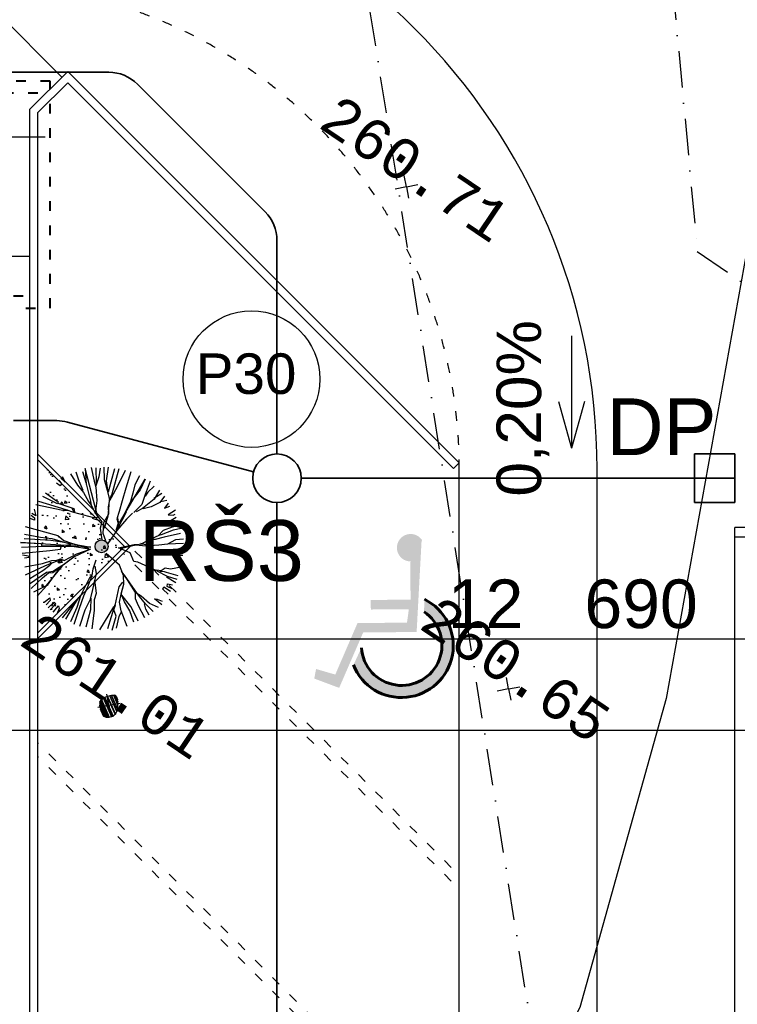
# Model space of a CAD drawing. Extents: x 4743276 to 9726129, y -4307434 to -1665362.
# Tile 112 of 121: x 4883529 to 4892384, y -1781473 to -1769322. Entities that reach past the tile are written whole.
import ezdxf
from ezdxf.enums import TextEntityAlignment as Align

# ---------------------------------------------------------------- set-up
doc = ezdxf.new("R2010")
doc.units = 0
doc.header["$MEASUREMENT"] = 0
doc.linetypes.add('ACAD_ISO03W100', pattern=[30, 12, -18])
doc.linetypes.add('BODKOCIARKOVANA_3', pattern=[5.6, 3, -1.3, 0, -1.3])
doc.layers.get('0').update_dxf_attribs({"linetype": 'CONTINUOUS'})
doc.layers.get('Defpoints').update_dxf_attribs({"color": 61, "linetype": 'CONTINUOUS'})
for name, color, linetype in [('-_48_-', 76, 'CONTINUOUS'), ('body', 7, 'CONTINUOUS'), ('KÓTY', 4, 'CONTINUOUS'), ('MÚRY', 1, 'CONTINUOUS'), ('POZEMOK', 8, 'CONTINUOUS'), ('siete', 6, 'CONTINUOUS'), ('TENKÁ', 7, 'CONTINUOUS'), ('Výšky', 64, 'CONTINUOUS'), ('ZARIADENIE', 47, 'CONTINUOUS'), ('ZARIADOVACIE', 144, 'CONTINUOUS'), ('ŠRAFY', 82, 'CONTINUOUS')]:
    doc.layers.add(name, color=color, linetype=linetype)
doc.layers.get('ŠRAFY').off()
doc.styles.add('MONOTXT', font='MONOTXT', dxfattribs={"height": 0.2})
doc.styles.add('Style-Arial', font='arial.ttf')
doc.styles.add('STYLE1', font='isocp.shx')
doc.dimstyles.new('STANDARD 200', dxfattribs={"dimtxt": 600, "dimasz": 700, "dimexe": 10, "dimexo": 200, "dimgap": 100, "dimtad": 1, "dimdsep": 46, "dimlunit": 6, "dimtxsty": 'Style-Arial', "dimblk": 'ARCHTICK', "dimblk1": 'OBLIQUE', "dimblk2": 'ARCHTICK', "dimcen": 2.5, "dimse1": 1, "dimse2": 1, "dimadec": 0, "dimazin": 0, "dimtfac": 1, "dimtmove": 1, "dimatfit": 3, "dimldrblk": 'OBLIQUE', "dimfxl": 1, "dimtolj": 1, "dimtzin": 0, "dimarcsym": 0})
doc.dimstyles.new('STANDARD 250', dxfattribs={"dimtxt": 700, "dimasz": 750, "dimexe": 10, "dimexo": 200, "dimgap": 100, "dimtad": 1, "dimdsep": 46, "dimlunit": 6, "dimtxsty": 'STYLE1', "dimblk1": 'OBLIQUE', "dimblk2": 'OBLIQUE', "dimsah": 1, "dimcen": 2.5, "dimse1": 1, "dimse2": 1, "dimadec": 0, "dimazin": 0, "dimtfac": 1, "dimtmove": 1, "dimatfit": 3, "dimldrblk": 'OBLIQUE', "dimfxl": 1, "dimtolj": 1, "dimtzin": 0, "dimarcsym": 0})

# ---------------------------------------------------------------- blocks, each defined once
blk = doc.blocks.new('St6d')
at = {"linetype": 'Continuous'}
for p, q in [((-345, 1221), (-319, 1099)), ((-298, 1239), (-272, 1116)), ((-219, 1230), (-163, 974)), ((-131, 1275), (-123, 1149)), ((-65, 1277), (-55, 1029)), ((24, 1273), (35, 803)), ((120, 1266), (118, 1161)), ((160, 1163), (187, 1245)), ((290, 1236), (300, 1241)), ((300, 1241), (328, 1076)), ((-611, 981), (-641, 1064)), ((-580, 1150), (-510, 1038)), ((-501, 1117), (-516, 1146)), ((-510, 1038), (-501, 1117)), ((-469, 1164), (-422, 1083)), ((-422, 1083), (-400, 1125)), ((-400, 1125), (-408, 1176)), ((-319, 1099), (-266, 959)), ((-272, 1116), (-202, 929)), ((-123, 1149), (-55, 1029)), ((118, 1161), (160, 1163)), ((328, 1076), (316, 990)), ((431, 1190), (380, 1010)), ((492, 1178), (444, 1030)), ((542, 1154), (454, 1011)), ((557, 1026), (574, 1103)), ((631, 1101), (597, 1022)), ((605, 970), (670, 1072)), ((-837, 940), (-762, 817)), ((-798, 984), (-699, 911)), ((-729, 1019), (-711, 923)), ((-690, 1039), (-611, 981)), ((-266, 959), (-184, 883)), ((-202, 929), (-190, 893)), ((-163, 974), (-125, 839)), ((-55, 1029), (-42, 894)), ((316, 990), (354, 929)), ((354, 929), (347, 858)), ((444, 1030), (359, 870)), ((371, 981), (364, 910)), ((380, 1010), (371, 981)), ((597, 1022), (557, 1026)), ((641, 958), (605, 970)), ((717, 1040), (641, 958)), ((880, 938), (788, 829)), ((792, 868), (826, 947)), ((-1025, 763), (-823, 681)), ((-949, 820), (-857, 725)), ((-888, 907), (-752, 822)), ((-752, 822), (-606, 644)), ((-699, 911), (-629, 774)), ((-629, 774), (-603, 651)), ((-184, 883), (-127, 758)), ((-125, 839), (-125, 790)), ((-125, 790), (-125, 766)), ((-42, 894), (-31, 751)), ((35, 803), (-35, 687)), ((357, 863), (221, 571)), ((788, 829), (792, 868)), ((922, 891), (859, 748)), ((985, 806), (865, 689)), ((-387, 286), (-1059, 684)), ((-1059, 684), (-896, 607)), ((-857, 725), (-798, 682)), ((-823, 681), (-667, 631)), ((-667, 631), (-543, 509)), ((-606, 644), (-556, 546)), ((-127, 758), (-52, 611)), ((-31, 751), (-67, 616)), ((-51, 513), (-60, 663)), ((-26, 692), (-42, 542)), ((745, 622), (694, 540)), ((859, 748), (745, 622)), ((865, 689), (752, 595)), ((948, 695), (867, 672)), ((1081, 676), (895, 581)), ((1039, 747), (948, 695)), ((-1173, 460), (-919, 386)), ((-1112, 595), (-971, 525)), ((-971, 525), (-843, 492)), ((-896, 607), (-700, 454)), ((-843, 492), (-715, 458)), ((-715, 458), (-567, 386)), ((-533, 489), (-442, 394)), ((2, 274), (-51, 513)), ((-42, 542), (9, 321)), ((210, 510), (77, 454)), ((221, 571), (210, 510)), ((657, 528), (424, 366)), ((691, 533), (496, 409)), ((752, 595), (657, 528)), ((790, 534), (691, 533)), ((906, 463), (730, 324)), ((895, 581), (790, 534)), ((994, 508), (906, 463)), ((1149, 507), (975, 449)), ((1131, 578), (994, 508)), ((-1192, 376), (-952, 257)), ((-919, 386), (-724, 331)), ((-724, 331), (-559, 285)), ((-567, 386), (-387, 286)), ((-550, 388), (-283, 252)), ((-442, 394), (-268, 248)), ((77, 454), (2, 274)), ((427, 349), (268, 286)), ((496, 409), (361, 321)), ((560, 355), (427, 349)), ((602, 284), (531, 340)), ((710, 314), (560, 355)), ((718, 312), (560, 355)), ((833, 364), (710, 314)), ((841, 288), (718, 312)), ((975, 449), (833, 364)), ((971, 311), (841, 288)), ((1214, 404), (971, 311)), ((1060, 283), (996, 312)), ((-1220, 213), (-1010, 154)), ((-1216, 277), (-826, 167)), ((-1010, 154), (-860, 113)), ((-952, 257), (-772, 158)), ((-826, 167), (-732, 129)), ((-772, 158), (-730, 136)), ((-559, 285), (-448, 249)), ((-364, 279), (-460, 261)), ((-448, 249), (-377, 266)), ((-377, 266), (-266, 231)), ((-283, 252), (-364, 279)), ((-268, 248), (-68, 109)), ((268, 286), (87, 83)), ((893, 222), (602, 284)), ((1248, 107), (876, 219)), ((960, 201), (886, 224)), ((910, 200), (893, 222)), ((1266, -14), (910, 200)), ((1053, 236), (960, 201)), ((1270, 174), (1053, 236)), ((1242, 239), (1060, 283)), ((-1244, 115), (-1034, 80)), ((-1241, 48), (-1052, 53)), ((-1052, 53), (-889, 98)), ((-1034, 80), (-887, 105)), ((-889, 98), (-740, 131)), ((-740, 131), (-631, 112)), ((-732, 129), (-597, 117)), ((-631, 112), (-516, 116)), ((-597, 117), (-486, 106)), ((-531, -84), (-402, 13)), ((-516, 116), (-385, 40)), ((-486, 106), (-299, 53)), ((-402, 13), (-303, -11)), ((-385, 40), (-225, 29)), ((-303, -11), (-124, 13)), ((-225, 29), (-112, 74)), ((-1239, -148), (-1028, -102)), ((-1232, -77), (-994, -73)), ((-1228, -13), (-1095, -32)), ((-470, -47), (-1221, -244)), ((-1095, -32), (-955, -78)), ((-1028, -102), (-937, -75)), ((-937, -75), (-728, -61)), ((-728, -61), (-524, -87)), ((-720, -162), (-651, -151)), ((-713, -188), (-659, -149)), ((-659, -149), (-531, -84)), ((-651, -151), (-470, -47)), ((-551, -421), (-467, -113)), ((-467, -113), (-473, -54)), ((-457, -133), (-421, -21)), ((325, -117), (184, -71)), ((398, -67), (285, -87)), ((426, -133), (325, -117)), ((642, -122), (398, -67)), ((448, -165), (426, -133)), ((455, -143), (436, -128)), ((579, -191), (455, -143)), ((539, -88), (512, -96)), ((701, -67), (539, -88)), ((793, -162), (642, -122)), ((797, -98), (701, -67)), ((950, -156), (780, -150)), ((969, -97), (797, -98)), ((1252, -132), (969, -97)), ((-1221, -244), (-978, -225)), ((-1177, -283), (-1005, -233)), ((-1031, -339), (-889, -278)), ((-1005, -233), (-720, -162)), ((-965, -360), (-852, -266)), ((-852, -266), (-713, -188)), ((-7, -156), (-80, -1237)), ((-71, -454), (6, -193)), ((-59, -442), (-7, -156)), ((-27, -444), (18, -181)), ((138, -416), (18, -156)), ((96, -369), (23, -166)), ((737, -308), (448, -165)), ((744, -261), (579, -191)), ((934, -331), (744, -261)), ((956, -240), (793, -162)), ((1221, -228), (950, -156)), ((1207, -322), (956, -240)), ((-1169, -384), (-1031, -339)), ((-1138, -467), (-965, -360)), ((-687, -663), (-607, -419)), ((-607, -419), (-554, -404)), ((-539, -409), (-607, -444)), ((-589, -539), (-551, -421)), ((-110, -573), (-71, -454)), ((-92, -595), (-59, -442)), ((-21, -626), (-27, -444)), ((196, -566), (96, -369)), ((384, -741), (138, -416)), ((866, -415), (737, -308)), ((915, -366), (737, -308)), ((890, -415), (767, -342)), ((1079, -591), (866, -415)), ((1103, -541), (890, -415)), ((1137, -462), (915, -366)), ((1178, -410), (934, -331)), ((-1098, -595), (-1010, -550)), ((-1010, -550), (-1073, -619)), ((-1041, -646), (-987, -606)), ((-987, -606), (-953, -626)), ((-719, -963), (-589, -539)), ((-667, -1005), (-579, -584)), ((-579, -584), (-582, -517)), ((-582, -517), (-582, -542)), ((-188, -662), (-110, -573)), ((-145, -757), (-95, -602)), ((-118, -774), (-92, -595)), ((-95, -602), (-56, -459)), ((-35, -621), (-49, -462)), ((21, -624), (-31, -606)), ((169, -622), (196, -566)), ((257, -577), (177, -470)), ((317, -670), (257, -577)), ((581, -838), (277, -592)), ((-953, -626), (-997, -685)), ((-848, -856), (-726, -683)), ((-796, -898), (-682, -673)), ((-726, -683), (-719, -661)), ((-719, -661), (-687, -663)), ((-326, -1165), (-188, -662)), ((-161, -932), (-145, -757)), ((-31, -909), (-35, -621)), ((-26, -894), (-21, -626)), ((42, -786), (21, -624)), ((192, -678), (169, -622)), ((199, -755), (192, -678)), ((242, -900), (199, -755)), ((279, -862), (201, -674)), ((271, -786), (226, -747)), ((579, -821), (299, -624)), ((362, -734), (317, -670)), ((377, -837), (362, -734)), ((387, -808), (384, -741)), ((841, -718), (866, -693)), ((925, -811), (841, -718)), ((866, -693), (960, -781)), ((895, -654), (939, -643)), ((991, -734), (895, -654)), ((939, -643), (1025, -680)), ((-144, -1183), (-118, -774)), ((-68, -922), (-31, -909)), ((-11, -1226), (-26, -894)), ((82, -1216), (42, -786)), ((294, -1170), (242, -900)), ((351, -894), (271, -786)), ((419, -1161), (279, -862)), ((473, -1097), (351, -894)), ((554, -1099), (377, -837)), ((464, -898), (387, -808)), ((627, -1074), (464, -898)), ((584, -831), (574, -811)), ((681, -1034), (581, -838)), ((747, -982), (584, -831)), ((770, -785), (812, -782)), ((840, -873), (770, -785)), ((812, -782), (881, -846)), ((-593, -1029), (-495, -1004)), ((-495, -1004), (-531, -1065)), ((-502, -1075), (-460, -1023)), ((-460, -1023), (-428, -1025)), ((-428, -1025), (-450, -1092)), ((-208, -1179), (-161, -932)), ((-80, -1237), (-68, -922)), ((109, -1208), (123, -1114)), ((123, -1114), (150, -1107)), ((150, -1107), (161, -1176))]:
    blk.add_line(p, q, dxfattribs=at)
blk = doc.blocks.new('_ArchTick')
at = {"color": 0, "linetype": 'ByBlock', "const_width": 0.15}
blk.add_lwpolyline([(-0.5, -0.5), (0.5, 0.5)], dxfattribs=at)
blk = doc.blocks.new('*D41309')
at = {"layer": 'Defpoints', "color": 0}
for p in [(4881994, -1776964), (4894684, -1776964), (4894684, -1776964)]:
    blk.add_point(p, dxfattribs=at)
at = {"layer": 'ZARIADOVACIE', "color": 0, "lineweight": -2}
blk.add_line((4881994, -1776964), (4894684, -1776964), dxfattribs=at)
at = {"layer": 'ZARIADOVACIE', "color": 0, "linetype": 'ByBlock', "lineweight": -2, "xscale": 700, "yscale": 700, "zscale": 700, "rotation": 180}
blk.add_blockref('_ArchTick', (4881994, -1776964), dxfattribs=at)
at = {"layer": 'ZARIADOVACIE', "color": 0, "linetype": 'ByBlock', "lineweight": -2, "xscale": 700, "yscale": 700, "zscale": 700}
blk.add_blockref('_ArchTick', (4894684, -1776964), dxfattribs=at)
at = {"layer": 'ZARIADOVACIE', "color": 0, "insert": (4890354, -1776535), "char_height": 600, "attachment_point": 5, "style": 'Style-Arial'}
blk.add_mtext('\\A1;12ﾠ690', dxfattribs=at)
blk = doc.blocks.new('_OBLIQUE')
at = {"color": 0, "linetype": 'ByBlock'}
blk.add_line((-0.5, -0.5), (0.5, 0.5), dxfattribs=at)
blk = doc.blocks.new('*D41320')
at = {"layer": 'Defpoints', "color": 0}
for p in [(4881994, -1774681), (4905774, -1775081), (4905774, -1778092)]:
    blk.add_point(p, dxfattribs=at)
at = {"layer": 'ZARIADOVACIE', "color": 0, "lineweight": -2}
blk.add_line((4881994, -1778092), (4905774, -1778092), dxfattribs=at)
at = {"layer": 'ZARIADOVACIE', "color": 0, "linetype": 'ByBlock', "lineweight": -2, "xscale": 700, "yscale": 700, "zscale": 700, "rotation": 180}
blk.add_blockref('_ArchTick', (4881994, -1778092), dxfattribs=at)
at = {"layer": 'ZARIADOVACIE', "color": 0, "linetype": 'ByBlock', "lineweight": -2, "xscale": 700, "yscale": 700, "zscale": 700}
blk.add_blockref('_ArchTick', (4905774, -1778092), dxfattribs=at)
at = {"layer": 'ZARIADOVACIE', "color": 0, "insert": (4896650, -1777574), "char_height": 600, "attachment_point": 5, "style": 'Style-Arial'}
blk.add_mtext('\\A1;23ﾠ780', dxfattribs=at)
blk = doc.blocks.new('inv')
at = {"layer": 'TENKÁ', "linetype": 'Continuous', "lineweight": 60, "ltscale": 10}
for points in [[(-264025, -1186599), (-264022, -1187066), (-264513, -1187072), (-264512, -1187189), (-264043, -1187185), (-264066, -1187352), (-264676, -1187355), (-264951, -1187992), (-265188, -1187923), (-265210, -1188041), (-264903, -1188156), (-264606, -1187471), (-263947, -1187467), (-263886, -1186340), (-263878, -1186335, 1.715537), (-264016, -1186596)], [(-263850, -1187064), (-263856, -1187216, -1.608628), (-264628, -1187661), (-264727, -1187874, 1.453079)]]:
    blk.add_hatch(color=8, dxfattribs=at).paths.add_polyline_path(points)
at = {"layer": 'TENKÁ', "color": 8, "linetype": 'Continuous', "lineweight": 60, "ltscale": 10}
for centre, radius, start, end in [((-264134, -1187636), 639, 201.8128, 63.6707), ((-264132, -1187629), 497, 183.6812, 56.213)]:
    blk.add_arc(centre, radius, start, end, dxfattribs=at)
blk = doc.blocks.new('*D42139')
at = {"layer": 'Defpoints', "color": 0}
for p in [(4882252, -1769708), (4882252, -1769708), (4883313, -1770769)]:
    blk.add_point(p, dxfattribs=at)
at = {"layer": 'KÓTY', "color": 0, "lineweight": -2}
blk.add_line((4883313, -1770769), (4882252, -1769708), dxfattribs=at)
at = {"layer": 'KÓTY', "color": 0, "linetype": 'ByBlock', "lineweight": -2, "xscale": 750, "yscale": 750, "zscale": 750}
for p, rotation in [((4882252, -1769708), 135), ((4883313, -1770769), 315)]:
    blk.add_blockref('_OBLIQUE', p, dxfattribs=dict(at, rotation=rotation))
at = {"layer": 'KÓTY', "color": 0, "insert": (4882112, -1768854), "char_height": 700, "attachment_point": 5, "rotation": 315, "style": 'STYLE1'}
blk.add_mtext('\\A1;1ﾠ500', dxfattribs=at)

msp = doc.modelspace()

# ---------------------------------------------------------------- hatches: boundary and pattern name
at = {"layer": 'ZARIADENIE'}
h = msp.add_hatch(dxfattribs=at)
h.set_pattern_fill('AR-CONC', color=72, scale=50, angle=270)
h.set_pattern_definition([(320, (6524695.43, 2825345.52), (-31.376067, -358.630091), [37.5, -412.5]), (265, (6524695.43, 2825345.5), (376.096067, 69.375667), [30, -330]), (10.4514445, (6524692.8, 2825315.63), (344.719995, -289.254423), [31.870096, -350.571056]), (316.1842, (6524795.43, 2825345.5), (-82.75964, -533.620665), [56.25, -618.75]), (6.635635, (6524788.53, 2825301.05), (487.0593, -467.330973), [47.80517, -525.85688]), (261.184164, (6524795.4, 2825345.5), (487.0593, -467.33097), [45, -495]), (291, (6524770.43, 2825295.52), (-201.309445, -298.453526), [37.5, -412.5]), (236, (6524770.43, 2825295.5), (362.575023, -121.657666), [30, -330]), (341.451445, (6524753.65, 2825270.65), (161.265576, -420.111188), [31.870095, -350.571056]), (307.5, (6524695.43, 2825345.52), (166.446927, -6.0799277), [0, -326, 0, -335, 0, -331.25]), (277.5, (6524695.43, 2825345.52), (197.205856, -131.534769), [0, -191, 0, -318.5, 0, -126.25]), (237.5, (6524695.43, 2825457.02), (-11.277436, -266.911218), [0, -125, 0, -390, 0, -517.5]), (227.5, (6524695.43, 2825507.02), (50.052491, -291.593085), [0, -162.5, 0, -259, 0, -367.5])])
h.paths.add_polyline_path([(4883796.225, -1776846.973), (4884821.53, -1775821.668), (4883796.225, -1774796.363)])
h = msp.add_hatch(color=256, dxfattribs=at)
h.dxf.hatch_style = 1
h.paths.add_polyline_path([(4884538.687, -1775901.668, 1), (4884538.687, -1775741.668, 1)])

# ---------------------------------------------------------------- linework, layer by layer
at = {"layer": 'body', "color": 1, "linetype": 'Continuous'}
for p, q in [((4888301.063, -1771384.641), (4888274.079, -1771245.818)), ((4888301.063, -1771384.641), (4888162.24, -1771411.625)), ((4888301.063, -1771384.641), (4888439.886, -1771357.656)), ((4888301.063, -1771384.641), (4888328.048, -1771523.464)), ((4889560.851, -1777580.336), (4889533.866, -1777441.513)), ((4889560.851, -1777580.336), (4889422.027, -1777607.321)), ((4889560.851, -1777580.336), (4889699.674, -1777553.352)), ((4889560.851, -1777580.336), (4889587.835, -1777719.159)), ((4884630.616, -1777783.038), (4884603.632, -1777644.215)), ((4884630.616, -1777783.038), (4884491.793, -1777810.023)), ((4884630.616, -1777783.038), (4884769.439, -1777756.054)), ((4884630.616, -1777783.038), (4884657.6, -1777921.862))]:
    msp.add_line(p, q, dxfattribs=at)
at = {"layer": 'KÓTY'}
for p in [(4890337, -1773224.5), (4890176.5, -1774035), (4890497.5, -1774035)]:
    msp.add_line(p, (4890337, -1774611.5), dxfattribs=at)
at = {"layer": 'POZEMOK'}
msp.add_line((4890653.799, -1840337.732), (4890653.799, -1774870.548), dxfattribs=at)
msp.add_arc((4882953.799, -1774870.548), 7700, 0, 90, dxfattribs=at)
at = {"layer": 'siete', "linetype": 'BODKOCIARKOVANA_3', "lineweight": 25, "ltscale": 150}
msp.add_line((4893971.886, -1807811.618), (4880429.399, -1722377.5), dxfattribs=at)
at = {"layer": 'siete', "color": 110, "linetype": 'BODKOCIARKOVANA_3', "lineweight": 25, "ltscale": 150}
for p, q in [((4891350.604, -1766364.317), (4891890.604, -1772183.817)), ((4891890.604, -1772183.817), (4893385.104, -1773214.317))]:
    msp.add_line(p, q, dxfattribs=at)
at = {"layer": 'siete', "color": 55, "lineweight": 35, "ltscale": 0.8}
for p, q in [((4884628.467, -1769970.548), (4873368.799, -1769970.548)), ((4886557.352, -1771692.327), (4884982.02, -1770116.995)), ((4886703.799, -1774680.548), (4886703.799, -1772045.88)), ((4883453.799, -1774270.548), (4883988.216, -1774270.548)), ((4884117.626, -1774287.585), (4886414.021, -1774902.903)), ((4891853.799, -1775280.548), (4891853.799, -1774680.548)), ((4891853.799, -1774680.548), (4892353.799, -1774680.548)), ((4891853.799, -1775280.548), (4891853.799, -1774680.548)), ((4891853.799, -1774680.548), (4892353.799, -1774680.548)), ((4892353.799, -1775280.548), (4892353.799, -1774680.548)), ((4892353.799, -1775280.548), (4892353.799, -1774680.548)), ((4891853.799, -1774980.548), (4887003.799, -1774980.548)), ((4891853.799, -1774980.548), (4892353.799, -1774980.548)), ((4891853.799, -1774980.548), (4892353.799, -1774980.548)), ((4886703.799, -1775280.548), (4886703.799, -1805987.655)), ((4892353.799, -1775280.548), (4891853.799, -1775280.548)), ((4892353.799, -1775280.548), (4891853.799, -1775280.548))]:
    msp.add_line(p, q, dxfattribs=at)
at = {"layer": 'siete', "color": 47, "linetype": 'ACAD_ISO03W100', "lineweight": 40, "ltscale": 10}
for p, q in [((4883903.799, -1770080.548), (4876703.799, -1770080.548)), ((4883903.799, -1772880.548), (4883903.799, -1770080.548)), ((4883753.799, -1770230.548), (4880453.799, -1770230.548)), ((4880453.799, -1772730.548), (4883753.799, -1772730.548)), ((4876703.799, -1772880.548), (4883903.799, -1772880.548))]:
    msp.add_line(p, q, dxfattribs=at)
at = {"layer": 'siete', "color": 55, "lineweight": 35, "ltscale": 0.8}
msp.add_circle((4886703.799, -1774980.548), 300, dxfattribs=at)
for centre, start, end in [((4884628.467, -1770470.548), 45, 90), ((4886203.799, -1772045.88), 0, 45), ((4883988.216, -1774770.548), 75, 90)]:
    msp.add_arc(centre, 500, start, end, dxfattribs=at)
at = {"layer": 'TENKÁ'}
for p, q in [((4884051.013, -1770030.693), (4882990.353, -1768970.033)), ((4884121.724, -1769959.982), (4883653.799, -1770427.907)), ((4888953.278, -1774791.537), (4884121.724, -1769959.982)), ((4884121.724, -1770101.404), (4883753.799, -1770469.329)), ((4888882.568, -1774862.247), (4884121.724, -1770101.404)), ((4883653.799, -1806799.011), (4883653.799, -1770427.907)), ((4883753.799, -1806757.589), (4883753.799, -1770469.329)), ((4881841.789, -1772239.917), (4883653.799, -1772239.917)), ((4884892.241, -1775821.668), (4883753.799, -1774683.226)), ((4884821.53, -1775821.668), (4883753.799, -1774753.937)), ((4888953.278, -1774791.537), (4888882.568, -1774862.247)), ((4888953.799, -1837598.286), (4888953.799, -1774870.548)), ((4894496.355, -1775587.824), (4892353.799, -1775587.824)), ((4892353.799, -1834395.766), (4892353.799, -1775587.824)), ((4894506.065, -1775707.824), (4892353.799, -1775707.824)), ((4883753.799, -1776960.11), (4884892.241, -1775821.668)), ((4884821.53, -1775821.668), (4883753.799, -1776889.399))]:
    msp.add_line(p, q, dxfattribs=at)
at = {"layer": 'TENKÁ', "linetype": 'ACAD_ISO03W100', "ltscale": 10}
for p, q in [((4888853.799, -1779783.226), (4884892.241, -1775821.668)), ((4888853.799, -1779952.932), (4884807.388, -1775906.521)), ((4888853.799, -1783347.044), (4883753.799, -1778247.044)), ((4888853.799, -1783516.75), (4883753.799, -1778416.75))]:
    msp.add_line(p, q, dxfattribs=at)
at = {"layer": 'TENKÁ'}
msp.add_circle((4886390.284, -1773757.22), 842.959, dxfattribs=at)
at = {"layer": 'TENKÁ', "linetype": 'ACAD_ISO03W100', "ltscale": 10}
msp.add_arc((4882953.799, -1774870.548), 6000, 0, 90, dxfattribs=at)
at = {"layer": 'Výšky', "color": 30, "linetype": 'Continuous', "flags": 128}
msp.add_lwpolyline([(4893855.72, -1768754.03), (4893565.372, -1769053.943), (4893142.563, -1769691.512), (4892504.412, -1772145.141), (4891504.748, -1777697.355), (4890441.256, -1781512.988), (4887942.445, -1786304.909), (4886732.809, -1786937.667), (4884369.334, -1786695.922), (4880350.814, -1784900.647), (4878312.705, -1783639.31), (4874143.089, -1782077.717), (4870049.86, -1782135.73), (4863192.893, -1783714.226), (4857681.624, -1784374.193), (4853050.256, -1784958.21), (4851014.33, -1785704.965), (4847763.86, -1788705.791), (4846844.206, -1790593.203), (4845591.525, -1799007.045), (4845677.437, -1803297.755), (4846844.808, -1808940.184), (4848350.654, -1812358.676)], dxfattribs=at)
at = {"layer": 'ZARIADENIE'}
msp.add_circle((4884538.687, -1775821.668), 80, dxfattribs=at)

# ---------------------------------------------------------------- block references
at = {"layer": '-_48_-', "color": 72, "xscale": 0.8, "yscale": 0.8, "zscale": 0.8, "rotation": 270}
msp.add_blockref('St6d', (4884530.474, -1775839.133), dxfattribs=at)
at = {"layer": 'ŠRAFY'}
msp.add_blockref('inv', (5152374.013, -589412.194), dxfattribs=at)

# ---------------------------------------------------------------- texts
at = {"layer": 'KÓTY', "style": 'Style-Arial'}
msp.add_text('0,20%', height=550, rotation=90, dxfattribs=at).set_placement((4889412.804, -1774118.91), align=Align.TOP_CENTER)
at = {"layer": 'MÚRY', "color": 0, "ltscale": 0.25, "style": 'Style-Arial'}
msp.add_text('P30', height=500, dxfattribs=at).set_placement((4885700.824, -1773940.562))
at = {"layer": 'siete', "color": 55, "lineweight": 35, "ltscale": 0.8, "style": 'Style-Arial'}
msp.add_text('DP', height=700, dxfattribs=at).set_placement((4891447.123, -1773995.717), align=Align.TOP_CENTER)
at = {"layer": 'siete', "color": 55, "lineweight": 35, "ltscale": 0.25, "style": 'Style-Arial'}
msp.add_text('RŠ3', height=750, dxfattribs=at).set_placement((4884998.17, -1776247.843))
at = {"layer": 'Výšky', "linetype": 'Continuous', "style": 'MONOTXT'}
for s, p in [('260.71', (4888272.047, -1771365.069)), ('260.65', (4889512.766, -1777547.903)), ('261.01', (4884575.899, -1777746.132))]:
    msp.add_text(s, height=500, rotation=326, dxfattribs=at).set_placement(p, align=Align.CENTER)

# ---------------------------------------------------------------- dimensions: what is measured, and where the dimension line sits
at = {"layer": 'KÓTY'}
dim = msp.add_linear_dim(base=(4882252.483, -1769707.902), p1=(4883313.143, -1770768.563), p2=(4882252.483, -1769707.902), angle=135, dimstyle='STANDARD 250', override={"dimtxsty": 'STYLE1', "dimldrblk": 'OBLIQUE'}, dxfattribs=at)
dim.commit()
dim.dimension.update_dxf_attribs({"geometry": '*D42139', "text_midpoint": (4881793.565, -1769171.984), "dimtype": 161})
at = {"layer": 'ZARIADOVACIE', "color": 7}
for base, p1, p2, picture, middle in [((4905773.799, -1778091.5), (4881993.799, -1774680.548), (4905773.799, -1775080.548), '*D41320', (4896649.5, -1777980.5)), ((4894683.799, -1776964.5), (4881993.799, -1776964.5), (4894683.799, -1776964.5), '*D41309', (4890353.5, -1776941))]:
    dim = msp.add_linear_dim(base=base, p1=p1, p2=p2, dimstyle='STANDARD 200', override={"dimtxsty": 'Style-Arial', "dimldrblk": 'OBLIQUE'}, dxfattribs=at)
    dim.commit()
    dim.dimension.update_dxf_attribs({"geometry": picture, "text_midpoint": middle, "dimtype": 160})

# ---------------------------------------------------------------- meshes
at = {"layer": 'Výšky', "color": 34, "linetype": 'Continuous'}
mesh = msp.add_polyface(dxfattribs=at)
corners = [(4884556.455, -1777905.505), (4884556.455, -1777905.505), (4884536.056, -1777854.663), (4884562.925, -1777914.447), (4884526.082, -1777829.803), (4884564.555, -1777915.408), (4884517.074, -1777789.61), (4884576.874, -1777922.664), (4884516.823, -1777779.842), (4884582.502, -1777925.98), (4884516.146, -1777753.518), (4884594.567, -1777928.008), (4884519.639, -1777738.339), (4884605.726, -1777929.884), (4884520.831, -1777736.284), (4884608.015, -1777930.269), (4884528.666, -1777722.785), (4884621.77, -1777929.944), (4884531.985, -1777719.323), (4884626.595, -1777929.83), (4884537.901, -1777713.154), (4884634.605, -1777928.322), (4884561.186, -1777696.765), (4884662.864, -1777922.999), (4884562.464, -1777695.866), (4884664.281, -1777922.41), (4884578.912, -1777688.704), (4884680.852, -1777915.522), (4884609.099, -1777675.559), (4884706.981, -1777893.348), (4884612.121, -1777674.721), (4884709.441, -1777891.26), (4884642.487, -1777666.305), (4884728.585, -1777857.874), (4884642.616, -1777666.29), (4884728.661, -1777857.742), (4884661.1, -1777664.237), (4884736.555, -1777832.125), (4884688.757, -1777661.165), (4884741.307, -1777778.09), (4884701.731, -1777659.723), (4884737.952, -1777740.315), (4884712.053, -1777662.669), (4884735.736, -1777715.364), (4884716.081, -1777667.653), (4884735.295, -1777710.404), (4884726.798, -1777680.912)]
mesh.append_faces([[corners[k] for k in face] for face in [(0, 1, 3, 2), (2, 3, 5, 4), (4, 5, 7, 6), (6, 7, 9, 8), (8, 9, 11, 10), (10, 11, 13, 12), (12, 13, 15, 14), (14, 15, 17, 16), (16, 17, 19, 18), (18, 19, 21, 20), (20, 21, 23, 22), (22, 23, 25, 24), (24, 25, 27, 26), (26, 27, 29, 28), (28, 29, 31, 30), (30, 31, 33, 32), (32, 33, 35, 34), (34, 35, 37, 36), (36, 37, 39, 38), (38, 39, 41, 40), (40, 41, 43, 42), (42, 43, 45, 44), (44, 45, 46, 46)]], dxfattribs={"vtx0": -1, "vtx2": -1, "color": 34})

doc.saveas('drawing.dxf')
